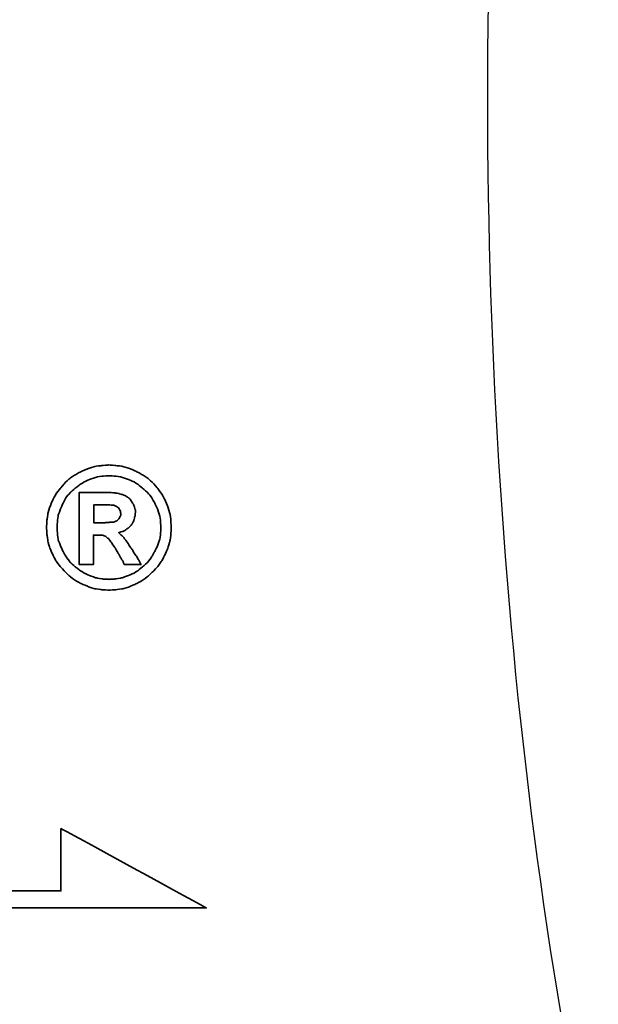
# Model space of a CAD drawing. Header units: millimetres. Extents: x 294 to 528, y 79 to 161.
# Tile 48 of 52: x 480.72 to 483.26, y 102.9 to 107.22. Entities that reach past the tile are written whole.
import ezdxf

# ---------------------------------------------------------------- set-up
doc = ezdxf.new("R2010")
doc.units = ezdxf.units.MM
doc.header["$LTSCALE"] = 0.1
for name, color, linetype in [('2', 7, 'CONTINUOUS'), ('DIM', 4, 'CONTINUOUS'), ('layer 1', 7, 'CONTINUOUS')]:
    doc.layers.add(name, color=color, linetype=linetype)

# ---------------------------------------------------------------- blocks, each defined once
blk = doc.blocks.new('TBI MOTION logo(完整正式版)')
at = {"layer": 'layer 1', "color": 22, "lineweight": 35}
for points, knots in [([(81.20634, 4.98624), (81.20634, 4.98624), (81.18649, 5.32862), (81.18649, 5.32862), (81.18649, 5.32862), (81.18649, 5.32862), (81.13886, 5.66206), (81.13886, 5.66206), (81.13886, 5.66206), (81.13886, 5.66206), (81.04359, 5.97764), (81.04359, 5.97764), (81.04359, 5.97764), (81.04359, 5.97764), (80.91061, 6.29124), (80.91061, 6.29124), (80.91061, 6.29124), (80.91061, 6.29124), (80.75778, 6.58697), (80.75778, 6.58697), (80.75778, 6.58697), (80.75778, 6.58697), (80.5593, 6.85294), (80.5593, 6.85294), (80.5593, 6.85294), (80.5593, 6.85294), (80.33105, 7.1189), (80.33105, 7.1189), (80.33105, 7.1189), (80.33105, 7.1189), (80.09287, 7.33921), (80.09287, 7.33921), (80.09287, 7.33921), (80.09287, 7.33921), (79.815, 7.51982), (79.815, 7.51982), (79.815, 7.51982), (79.815, 7.51982), (79.51133, 7.69051), (79.51133, 7.69051), (79.51133, 7.69051), (79.51133, 7.69051), (79.19773, 7.8235), (79.19773, 7.8235), (79.19773, 7.8235), (79.19773, 7.8235), (78.88215, 7.91877), (78.88215, 7.91877), (78.88215, 7.91877), (78.88215, 7.91877), (78.54871, 7.95846), (78.54871, 7.95846), (78.54871, 7.95846), (78.54871, 7.95846), (78.21526, 7.98625), (78.21526, 7.98625), (78.21526, 7.98625), (78.21526, 7.98625), (77.87388, 7.95846), (77.87388, 7.95846), (77.87388, 7.95846), (77.87388, 7.95846), (77.54044, 7.91877), (77.54044, 7.91877), (77.54044, 7.91877), (77.54044, 7.91877), (77.22485, 7.8235), (77.22485, 7.8235), (77.22485, 7.8235), (77.22485, 7.8235), (76.91027, 7.69051), (76.91027, 7.69051), (76.91027, 7.69051), (76.91027, 7.69051), (76.6056, 7.51982), (76.6056, 7.51982), (76.6056, 7.51982), (76.6056, 7.51982), (76.32972, 7.33921), (76.32972, 7.33921), (76.32972, 7.33921), (76.32972, 7.33921), (76.09154, 7.1189), (76.09154, 7.1189), (76.09154, 7.1189), (76.09154, 7.1189), (75.86329, 6.85294), (75.86329, 6.85294), (75.86329, 6.85294), (75.86329, 6.85294), (75.66382, 6.58697), (75.66382, 6.58697), (75.66382, 6.58697), (75.66382, 6.58697), (75.51099, 6.29124), (75.51099, 6.29124), (75.51099, 6.29124), (75.51099, 6.29124), (75.37702, 5.97764), (75.37702, 5.97764), (75.37702, 5.97764), (75.37702, 5.97764), (75.28175, 5.66206), (75.28175, 5.66206), (75.28175, 5.66206), (75.28175, 5.66206), (75.23411, 5.32862), (75.23411, 5.32862), (75.23411, 5.32862), (75.23411, 5.32862), (75.21625, 4.98624), (75.21625, 4.98624), (75.21625, 4.98624), (75.21625, 4.98624), (75.23411, 4.6528), (75.23411, 4.6528), (75.23411, 4.6528), (75.23411, 4.6528), (75.28175, 4.32035), (75.28175, 4.32035), (75.28175, 4.32035), (75.28175, 4.32035), (75.37702, 3.99583), (75.37702, 3.99583), (75.37702, 3.99583), (75.37702, 3.99583), (75.51099, 3.68224), (75.51099, 3.68224), (75.51099, 3.68224), (75.51099, 3.68224), (75.66382, 3.38749), (75.66382, 3.38749), (75.66382, 3.38749), (75.66382, 3.38749), (75.86329, 3.10963), (75.86329, 3.10963), (75.86329, 3.10963), (75.86329, 3.10963), (76.09154, 2.87145), (76.09154, 2.87145), (76.09154, 2.87145), (76.09154, 2.87145), (76.32972, 2.6432), (76.32972, 2.6432), (76.32972, 2.6432), (76.32972, 2.6432), (76.6056, 2.43381), (76.6056, 2.43381), (76.6056, 2.43381), (76.6056, 2.43381), (76.91027, 2.27205), (76.91027, 2.27205), (76.91027, 2.27205), (76.91027, 2.27205), (77.22485, 2.13906), (77.22485, 2.13906), (77.22485, 2.13906), (77.22485, 2.13906), (77.54044, 2.0438), (77.54044, 2.0438), (77.54044, 2.0438), (77.54044, 2.0438), (77.87388, 1.99616), (77.87388, 1.99616), (77.87388, 1.99616), (77.87388, 1.99616), (78.21526, 1.97631), (78.21526, 1.97631), (78.21526, 1.97631), (78.21526, 1.97631), (78.54871, 1.99616), (78.54871, 1.99616), (78.54871, 1.99616), (78.54871, 1.99616), (78.88215, 2.0438), (78.88215, 2.0438), (78.88215, 2.0438), (78.88215, 2.0438), (79.19773, 2.13906), (79.19773, 2.13906), (79.19773, 2.13906), (79.19773, 2.13906), (79.51133, 2.27205), (79.51133, 2.27205), (79.51133, 2.27205), (79.51133, 2.27205), (79.815, 2.43381), (79.815, 2.43381), (79.815, 2.43381), (79.815, 2.43381), (80.09287, 2.6432), (80.09287, 2.6432), (80.09287, 2.6432), (80.09287, 2.6432), (80.33105, 2.87145), (80.33105, 2.87145), (80.33105, 2.87145), (80.33105, 2.87145), (80.5593, 3.10963), (80.5593, 3.10963), (80.5593, 3.10963), (80.5593, 3.10963), (80.75778, 3.38749), (80.75778, 3.38749), (80.75778, 3.38749), (80.75778, 3.38749), (80.91061, 3.68224), (80.91061, 3.68224), (80.91061, 3.68224), (80.91061, 3.68224), (81.04359, 3.99583), (81.04359, 3.99583), (81.04359, 3.99583), (81.04359, 3.99583), (81.13886, 4.32035), (81.13886, 4.32035), (81.13886, 4.32035), (81.13886, 4.32035), (81.18649, 4.6528), (81.18649, 4.6528), (81.18649, 4.6528), (81.18649, 4.6528), (81.20634, 4.98624), (81.20634, 4.98624)], [0, 0, 0, 0, 0.01785714, 0.01785714, 0.01785714, 0.01785715, 0.03571429, 0.03571429, 0.03571429, 0.0357143, 0.05357143, 0.05357143, 0.05357143, 0.05357144, 0.07142857, 0.07142857, 0.07142857, 0.07142858, 0.08928571, 0.08928571, 0.08928571, 0.08928572, 0.10714286, 0.10714286, 0.10714286, 0.10714287, 0.125, 0.125, 0.125, 0.12500001, 0.14285714, 0.14285714, 0.14285714, 0.14285715, 0.16071429, 0.16071429, 0.16071429, 0.1607143, 0.17857143, 0.17857143, 0.17857143, 0.17857144, 0.19642857, 0.19642857, 0.19642857, 0.19642858, 0.21428571, 0.21428571, 0.21428571, 0.21428572, 0.23214286, 0.23214286, 0.23214286, 0.23214287, 0.25, 0.25, 0.25, 0.25000001, 0.26785714, 0.26785714, 0.26785714, 0.26785715, 0.28571429, 0.28571429, 0.28571429, 0.2857143, 0.30357143, 0.30357143, 0.30357143, 0.30357144, 0.32142857, 0.32142857, 0.32142857, 0.32142858, 0.33928571, 0.33928571, 0.33928571, 0.33928572, 0.35714286, 0.35714286, 0.35714286, 0.35714287, 0.375, 0.375, 0.375, 0.37500001, 0.39285714, 0.39285714, 0.39285714, 0.39285715, 0.41071429, 0.41071429, 0.41071429, 0.4107143, 0.42857143, 0.42857143, 0.42857143, 0.42857144, 0.44642857, 0.44642857, 0.44642857, 0.44642858, 0.46428571, 0.46428571, 0.46428571, 0.46428572, 0.48214286, 0.48214286, 0.48214286, 0.48214287, 0.5, 0.5, 0.5, 0.50000001, 0.51785714, 0.51785714, 0.51785714, 0.51785715, 0.53571429, 0.53571429, 0.53571429, 0.5357143, 0.55357143, 0.55357143, 0.55357143, 0.55357144, 0.57142857, 0.57142857, 0.57142857, 0.57142858, 0.58928571, 0.58928571, 0.58928571, 0.58928572, 0.60714286, 0.60714286, 0.60714286, 0.60714287, 0.625, 0.625, 0.625, 0.62500001, 0.64285714, 0.64285714, 0.64285714, 0.64285715, 0.66071429, 0.66071429, 0.66071429, 0.6607143, 0.67857143, 0.67857143, 0.67857143, 0.67857144, 0.69642857, 0.69642857, 0.69642857, 0.69642858, 0.71428571, 0.71428571, 0.71428571, 0.71428572, 0.73214286, 0.73214286, 0.73214286, 0.73214287, 0.75, 0.75, 0.75, 0.75000001, 0.76785714, 0.76785714, 0.76785714, 0.76785715, 0.78571429, 0.78571429, 0.78571429, 0.7857143, 0.80357143, 0.80357143, 0.80357143, 0.80357144, 0.82142857, 0.82142857, 0.82142857, 0.82142858, 0.83928571, 0.83928571, 0.83928571, 0.83928572, 0.85714286, 0.85714286, 0.85714286, 0.85714287, 0.875, 0.875, 0.875, 0.87500001, 0.89285714, 0.89285714, 0.89285714, 0.89285715, 0.91071429, 0.91071429, 0.91071429, 0.9107143, 0.92857143, 0.92857143, 0.92857143, 0.92857144, 0.94642857, 0.94642857, 0.94642857, 0.94642858, 0.96428571, 0.96428571, 0.96428571, 0.96428572, 0.98214286, 0.98214286, 0.98214286, 0.98214287, 1, 1, 1, 1]), ([(80.71014, 4.98624), (80.71014, 4.98624), (80.69129, 5.29091), (80.69129, 5.29091), (80.69129, 5.29091), (80.69129, 5.29091), (80.64464, 5.57672), (80.64464, 5.57672), (80.64464, 5.57672), (80.64464, 5.57672), (80.54937, 5.87245), (80.54937, 5.87245), (80.54937, 5.87245), (80.54937, 5.87245), (80.41639, 6.14833), (80.41639, 6.14833), (80.41639, 6.14833), (80.41639, 6.14833), (80.27349, 6.41429), (80.27349, 6.41429), (80.27349, 6.41429), (80.27349, 6.41429), (80.08295, 6.64255), (80.08295, 6.64255), (80.08295, 6.64255), (80.08295, 6.64255), (79.86264, 6.84301), (79.86264, 6.84301), (79.86264, 6.84301), (79.86264, 6.84301), (79.63439, 7.03355), (79.63439, 7.03355), (79.63439, 7.03355), (79.63439, 7.03355), (79.37835, 7.1963), (79.37835, 7.1963), (79.37835, 7.1963), (79.37835, 7.1963), (79.10246, 7.30944), (79.10246, 7.30944), (79.10246, 7.30944), (79.10246, 7.30944), (78.81665, 7.40471), (78.81665, 7.40471), (78.81665, 7.40471), (78.81665, 7.40471), (78.511, 7.45234), (78.511, 7.45234), (78.511, 7.45234), (78.511, 7.45234), (78.21526, 7.47219), (78.21526, 7.47219), (78.21526, 7.47219), (78.21526, 7.47219), (77.9106, 7.45234), (77.9106, 7.45234), (77.9106, 7.45234), (77.9106, 7.45234), (77.61685, 7.40471), (77.61685, 7.40471), (77.61685, 7.40471), (77.61685, 7.40471), (77.32012, 7.30944), (77.32012, 7.30944), (77.32012, 7.30944), (77.32012, 7.30944), (77.06309, 7.1963), (77.06309, 7.1963), (77.06309, 7.1963), (77.06309, 7.1963), (76.80606, 7.03355), (76.80606, 7.03355), (76.80606, 7.03355), (76.80606, 7.03355), (76.55797, 6.84301), (76.55797, 6.84301), (76.55797, 6.84301), (76.55797, 6.84301), (76.34063, 6.64255), (76.34063, 6.64255), (76.34063, 6.64255), (76.34063, 6.64255), (76.1491, 6.41429), (76.1491, 6.41429), (76.1491, 6.41429), (76.1491, 6.41429), (76.0062, 6.14833), (76.0062, 6.14833), (76.0062, 6.14833), (76.0062, 6.14833), (75.88314, 5.87245), (75.88314, 5.87245), (75.88314, 5.87245), (75.88314, 5.87245), (75.77794, 5.57672), (75.77794, 5.57672), (75.77794, 5.57672), (75.77794, 5.57672), (75.73924, 5.29091), (75.73924, 5.29091), (75.73924, 5.29091), (75.73924, 5.29091), (75.72039, 4.98624), (75.72039, 4.98624), (75.72039, 4.98624), (75.72039, 4.98624), (75.73924, 4.67165), (75.73924, 4.67165), (75.73924, 4.67165), (75.73924, 4.67165), (75.77794, 4.37791), (75.77794, 4.37791), (75.77794, 4.37791), (75.77794, 4.37791), (75.88314, 4.10102), (75.88314, 4.10102), (75.88314, 4.10102), (75.88314, 4.10102), (76.0062, 3.83407), (76.0062, 3.83407), (76.0062, 3.83407), (76.0062, 3.83407), (76.15902, 3.56811), (76.15902, 3.56811), (76.15902, 3.56811), (76.15902, 3.56811), (76.34063, 3.32001), (76.34063, 3.32001), (76.34063, 3.32001), (76.34063, 3.32001), (76.55797, 3.11955), (76.55797, 3.11955), (76.55797, 3.11955), (76.55797, 3.11955), (76.80606, 2.92901), (76.80606, 2.92901), (76.80606, 2.92901), (76.80606, 2.92901), (77.06309, 2.76725), (77.06309, 2.76725), (77.06309, 2.76725), (77.06309, 2.76725), (77.32012, 2.65412), (77.32012, 2.65412), (77.32012, 2.65412), (77.32012, 2.65412), (77.61685, 2.55786), (77.61685, 2.55786), (77.61685, 2.55786), (77.61685, 2.55786), (77.9106, 2.51022), (77.9106, 2.51022), (77.9106, 2.51022), (77.9106, 2.51022), (78.21526, 2.49137), (78.21526, 2.49137), (78.21526, 2.49137), (78.21526, 2.49137), (78.511, 2.51022), (78.511, 2.51022), (78.511, 2.51022), (78.511, 2.51022), (78.81665, 2.55786), (78.81665, 2.55786), (78.81665, 2.55786), (78.81665, 2.55786), (79.10246, 2.65412), (79.10246, 2.65412), (79.10246, 2.65412), (79.10246, 2.65412), (79.37835, 2.76725), (79.37835, 2.76725), (79.37835, 2.76725), (79.37835, 2.76725), (79.63439, 2.92901), (79.63439, 2.92901), (79.63439, 2.92901), (79.63439, 2.92901), (79.86264, 3.11955), (79.86264, 3.11955), (79.86264, 3.11955), (79.86264, 3.11955), (80.08295, 3.32001), (80.08295, 3.32001), (80.08295, 3.32001), (80.08295, 3.32001), (80.26356, 3.56811), (80.26356, 3.56811), (80.26356, 3.56811), (80.26356, 3.56811), (80.41639, 3.83407), (80.41639, 3.83407), (80.41639, 3.83407), (80.41639, 3.83407), (80.54937, 4.10102), (80.54937, 4.10102), (80.54937, 4.10102), (80.54937, 4.10102), (80.64464, 4.37791), (80.64464, 4.37791), (80.64464, 4.37791), (80.64464, 4.37791), (80.69129, 4.67165), (80.69129, 4.67165), (80.69129, 4.67165), (80.69129, 4.67165), (80.71014, 4.98624), (80.71014, 4.98624)], [0, 0, 0, 0, 0.01923077, 0.01923077, 0.01923077, 0.01923078, 0.03846154, 0.03846154, 0.03846154, 0.03846155, 0.05769231, 0.05769231, 0.05769231, 0.05769232, 0.07692308, 0.07692308, 0.07692308, 0.07692309, 0.09615385, 0.09615385, 0.09615385, 0.09615386, 0.11538462, 0.11538462, 0.11538462, 0.11538463, 0.13461538, 0.13461538, 0.13461538, 0.13461539, 0.15384615, 0.15384615, 0.15384615, 0.15384616, 0.17307692, 0.17307692, 0.17307692, 0.17307693, 0.19230769, 0.19230769, 0.19230769, 0.1923077, 0.21153846, 0.21153846, 0.21153846, 0.21153847, 0.23076923, 0.23076923, 0.23076923, 0.23076924, 0.25, 0.25, 0.25, 0.25000001, 0.26923077, 0.26923077, 0.26923077, 0.26923078, 0.28846154, 0.28846154, 0.28846154, 0.28846155, 0.30769231, 0.30769231, 0.30769231, 0.30769232, 0.32692308, 0.32692308, 0.32692308, 0.32692309, 0.34615385, 0.34615385, 0.34615385, 0.34615386, 0.36538462, 0.36538462, 0.36538462, 0.36538463, 0.38461538, 0.38461538, 0.38461538, 0.38461539, 0.40384615, 0.40384615, 0.40384615, 0.40384616, 0.42307692, 0.42307692, 0.42307692, 0.42307693, 0.44230769, 0.44230769, 0.44230769, 0.4423077, 0.46153846, 0.46153846, 0.46153846, 0.46153847, 0.48076923, 0.48076923, 0.48076923, 0.48076924, 0.5, 0.5, 0.5, 0.50000001, 0.51923077, 0.51923077, 0.51923077, 0.51923078, 0.53846154, 0.53846154, 0.53846154, 0.53846155, 0.55769231, 0.55769231, 0.55769231, 0.55769232, 0.57692308, 0.57692308, 0.57692308, 0.57692309, 0.59615385, 0.59615385, 0.59615385, 0.59615386, 0.61538462, 0.61538462, 0.61538462, 0.61538463, 0.63461538, 0.63461538, 0.63461538, 0.63461539, 0.65384615, 0.65384615, 0.65384615, 0.65384616, 0.67307692, 0.67307692, 0.67307692, 0.67307693, 0.69230769, 0.69230769, 0.69230769, 0.6923077, 0.71153846, 0.71153846, 0.71153846, 0.71153847, 0.73076923, 0.73076923, 0.73076923, 0.73076924, 0.75, 0.75, 0.75, 0.75000001, 0.76923077, 0.76923077, 0.76923077, 0.76923078, 0.78846154, 0.78846154, 0.78846154, 0.78846155, 0.80769231, 0.80769231, 0.80769231, 0.80769232, 0.82692308, 0.82692308, 0.82692308, 0.82692309, 0.84615385, 0.84615385, 0.84615385, 0.84615386, 0.86538462, 0.86538462, 0.86538462, 0.86538463, 0.88461538, 0.88461538, 0.88461538, 0.88461539, 0.90384615, 0.90384615, 0.90384615, 0.90384616, 0.92307692, 0.92307692, 0.92307692, 0.92307693, 0.94230769, 0.94230769, 0.94230769, 0.9423077, 0.96153846, 0.96153846, 0.96153846, 0.96153847, 0.98076923, 0.98076923, 0.98076923, 0.98076924, 1, 1, 1, 1]), ([(76.78721, 3.2823), (76.78721, 3.2823), (76.78721, 3.32001), (76.78721, 3.32001), (76.78721, 3.32001), (76.78721, 3.32001), (76.78721, 3.42422), (76.78721, 3.42422), (76.78721, 3.42422), (76.78721, 3.42422), (76.78721, 3.59689), (76.78721, 3.59689), (76.78721, 3.59689), (76.78721, 3.59689), (76.78721, 3.80529), (76.78721, 3.80529), (76.78721, 3.80529), (76.78721, 3.80529), (76.78721, 4.0524), (76.78721, 4.0524), (76.78721, 4.0524), (76.78721, 4.0524), (76.78721, 4.32035), (76.78721, 4.32035), (76.78721, 4.32035), (76.78721, 4.32035), (76.78721, 4.92868), (76.78721, 4.92868), (76.78721, 4.92868), (76.78721, 4.92868), (76.78721, 5.53801), (76.78721, 5.53801), (76.78721, 5.53801), (76.78721, 5.53801), (76.78721, 5.82482), (76.78721, 5.82482), (76.78721, 5.82482), (76.78721, 5.82482), (76.78721, 6.07291), (76.78721, 6.07291), (76.78721, 6.07291), (76.78721, 6.07291), (76.78721, 6.30017), (76.78721, 6.30017), (76.78721, 6.30017), (76.78721, 6.30017), (76.78721, 6.45399), (76.78721, 6.45399), (76.78721, 6.45399), (76.78721, 6.45399), (76.78721, 6.5572), (76.78721, 6.5572), (76.78721, 6.5572), (76.78721, 6.5572), (76.78721, 6.59689), (76.78721, 6.59689), (76.78721, 6.59689), (76.78721, 6.59689), (76.78721, 6.67232), (76.78721, 6.67232), (76.78721, 6.67232), (76.78721, 6.67232), (76.8537, 6.67232), (76.8537, 6.67232), (76.8537, 6.67232), (76.8537, 6.67232), (76.87355, 6.67232), (76.87355, 6.67232), (76.87355, 6.67232), (76.87355, 6.67232), (76.91027, 6.67232), (76.91027, 6.67232), (76.91027, 6.67232), (76.91027, 6.67232), (77.04424, 6.67232), (77.04424, 6.67232), (77.04424, 6.67232), (77.04424, 6.67232), (77.22485, 6.67232), (77.22485, 6.67232), (77.22485, 6.67232), (77.22485, 6.67232), (77.43524, 6.67232), (77.43524, 6.67232), (77.43524, 6.67232), (77.43524, 6.67232), (77.65357, 6.67232), (77.65357, 6.67232), (77.65357, 6.67232), (77.65357, 6.67232), (77.82625, 6.67232), (77.82625, 6.67232), (77.82625, 6.67232), (77.82625, 6.67232), (77.94037, 6.67232), (77.94037, 6.67232), (77.94037, 6.67232), (77.94037, 6.67232), (77.97709, 6.67232), (77.97709, 6.67232), (77.97709, 6.67232), (77.97709, 6.67232), (77.99694, 6.67232), (77.99694, 6.67232), (77.99694, 6.67232), (77.99694, 6.67232), (78.00686, 6.67232), (78.00686, 6.67232), (78.00686, 6.67232), (78.00686, 6.67232), (78.28275, 6.6624), (78.28275, 6.6624), (78.28275, 6.6624), (78.28275, 6.6624), (78.50107, 6.64255), (78.50107, 6.64255), (78.50107, 6.64255), (78.50107, 6.64255), (78.511, 6.64255), (78.511, 6.64255), (78.511, 6.64255), (78.511, 6.64255), (78.70154, 6.61476), (78.70154, 6.61476), (78.70154, 6.61476), (78.70154, 6.61476), (78.70154, 6.60483), (78.70154, 6.60483), (78.70154, 6.60483), (78.70154, 6.60483), (78.86429, 6.56713), (78.86429, 6.56713), (78.86429, 6.56713), (78.86429, 6.56713), (78.87223, 6.56713), (78.87223, 6.56713), (78.87223, 6.56713), (78.87223, 6.56713), (78.99727, 6.51056), (78.99727, 6.51056), (78.99727, 6.51056), (78.99727, 6.51056), (79.00719, 6.51056), (79.00719, 6.51056), (79.00719, 6.51056), (79.00719, 6.51056), (79.00719, 6.50162), (79.00719, 6.50162), (79.00719, 6.50162), (79.00719, 6.50162), (79.1104, 6.43415), (79.1104, 6.43415), (79.1104, 6.43415), (79.1104, 6.43415), (79.12132, 6.43415), (79.12132, 6.43415), (79.12132, 6.43415), (79.12132, 6.43415), (79.22552, 6.34781), (79.22552, 6.34781), (79.22552, 6.34781), (79.22552, 6.34781), (79.23544, 6.33888), (79.23544, 6.33888), (79.23544, 6.33888), (79.23544, 6.33888), (79.23544, 6.32895), (79.23544, 6.32895), (79.23544, 6.32895), (79.23544, 6.32895), (79.31087, 6.21483), (79.31087, 6.21483), (79.31087, 6.21483), (79.31087, 6.21483), (79.38629, 6.1007), (79.38629, 6.1007), (79.38629, 6.1007), (79.38629, 6.1007), (79.3972, 6.1007), (79.3972, 6.1007), (79.3972, 6.1007), (79.3972, 6.1007), (79.3972, 6.09078), (79.3972, 6.09078), (79.3972, 6.09078), (79.3972, 6.09078), (79.43392, 5.97764), (79.43392, 5.97764), (79.43392, 5.97764), (79.43392, 5.97764), (79.43392, 5.96772), (79.43392, 5.96772), (79.43392, 5.96772), (79.43392, 5.96772), (79.47362, 5.83474), (79.47362, 5.83474), (79.47362, 5.83474), (79.47362, 5.83474), (79.48156, 5.82482), (79.48156, 5.82482), (79.48156, 5.82482), (79.48156, 5.82482), (79.48156, 5.69977), (79.48156, 5.69977), (79.48156, 5.69977), (79.48156, 5.69977), (79.48156, 5.69183), (79.48156, 5.69183), (79.48156, 5.69183), (79.48156, 5.69183), (79.4637, 5.51915), (79.4637, 5.51915), (79.4637, 5.51915), (79.4637, 5.51915), (79.4637, 5.51122), (79.4637, 5.51122), (79.4637, 5.51122), (79.4637, 5.51122), (79.45377, 5.51122), (79.45377, 5.51122), (79.45377, 5.51122), (79.45377, 5.51122), (79.41507, 5.34847), (79.41507, 5.34847), (79.41507, 5.34847), (79.41507, 5.34847), (79.41507, 5.33854), (79.41507, 5.33854), (79.41507, 5.33854), (79.41507, 5.33854), (79.41507, 5.32862), (79.41507, 5.32862), (79.41507, 5.32862), (79.41507, 5.32862), (79.33865, 5.16785), (79.33865, 5.16785), (79.33865, 5.16785), (79.33865, 5.16785), (79.33071, 5.15693), (79.33071, 5.15693), (79.33071, 5.15693), (79.33071, 5.15693), (79.2156, 5.02495), (79.2156, 5.02495), (79.2156, 5.02495), (79.2156, 5.02495), (79.20567, 5.01502), (79.20567, 5.01502), (79.20567, 5.01502), (79.20567, 5.01502), (79.05483, 4.89991), (79.05483, 4.89991), (79.05483, 4.89991), (79.05483, 4.89991), (79.04491, 4.89197), (79.04491, 4.89197), (79.04491, 4.89197), (79.04491, 4.89197), (78.89208, 4.7967), (78.89208, 4.7967), (78.89208, 4.7967), (78.89208, 4.7967), (78.88215, 4.7967), (78.88215, 4.7967), (78.88215, 4.7967), (78.88215, 4.7967), (78.69161, 4.73913), (78.69161, 4.73913), (78.69161, 4.73913), (78.69161, 4.73913), (78.68169, 4.73913), (78.68169, 4.73913), (78.68169, 4.73913), (78.68169, 4.73913), (78.68169, 4.72921), (78.68169, 4.72921), (78.68169, 4.72921), (78.68169, 4.72921), (78.78688, 4.63394), (78.78688, 4.63394), (78.78688, 4.63394), (78.78688, 4.63394), (78.902, 4.52875), (78.902, 4.52875), (78.902, 4.52875), (78.902, 4.52875), (78.91093, 4.52081), (78.91093, 4.52081), (78.91093, 4.52081), (78.91093, 4.52081), (79.02506, 4.36798), (79.02506, 4.36798), (79.02506, 4.36798), (79.02506, 4.36798), (79.1501, 4.1953), (79.1501, 4.1953), (79.1501, 4.1953), (79.1501, 4.1953), (79.1501, 4.18736), (79.1501, 4.18736), (79.1501, 4.18736), (79.1501, 4.18736), (79.29201, 3.96705), (79.29201, 3.96705), (79.29201, 3.96705), (79.29201, 3.96705), (79.31087, 3.93828), (79.31087, 3.93828), (79.31087, 3.93828), (79.31087, 3.93828), (79.32079, 3.93828), (79.32079, 3.93828), (79.32079, 3.93828), (79.32079, 3.93828), (79.3585, 3.87178), (79.3585, 3.87178), (79.3585, 3.87178), (79.3585, 3.87178), (79.50141, 3.64353), (79.50141, 3.64353), (79.50141, 3.64353), (79.50141, 3.64353), (79.51133, 3.64353), (79.51133, 3.64353), (79.51133, 3.64353), (79.51133, 3.64353), (79.64431, 3.41528), (79.64431, 3.41528), (79.64431, 3.41528), (79.64431, 3.41528), (79.68202, 3.3478), (79.68202, 3.3478), (79.68202, 3.3478), (79.68202, 3.3478), (79.70187, 3.31009), (79.70187, 3.31009), (79.70187, 3.31009), (79.70187, 3.31009), (79.7495, 3.2049), (79.7495, 3.2049), (79.7495, 3.2049), (79.7495, 3.2049), (79.64431, 3.2049), (79.64431, 3.2049), (79.64431, 3.2049), (79.64431, 3.2049), (79.62546, 3.2049), (79.62546, 3.2049), (79.62546, 3.2049), (79.62546, 3.2049), (79.53912, 3.2049), (79.53912, 3.2049), (79.53912, 3.2049), (79.53912, 3.2049), (79.31087, 3.2049), (79.31087, 3.2049), (79.31087, 3.2049), (79.31087, 3.2049), (79.08262, 3.2049), (79.08262, 3.2049), (79.08262, 3.2049), (79.08262, 3.2049), (79.00719, 3.2049), (79.00719, 3.2049), (79.00719, 3.2049), (79.00719, 3.2049), (78.98735, 3.2049), (78.98735, 3.2049), (78.98735, 3.2049), (78.98735, 3.2049), (78.94964, 3.2049), (78.94964, 3.2049), (78.94964, 3.2049), (78.94964, 3.2049), (78.92979, 3.24459), (78.92979, 3.24459), (78.92979, 3.24459), (78.92979, 3.24459), (78.91093, 3.2823), (78.91093, 3.2823), (78.91093, 3.2823), (78.91093, 3.2823), (78.91093, 3.29223), (78.91093, 3.29223), (78.91093, 3.29223), (78.91093, 3.29223), (78.89208, 3.3478), (78.89208, 3.3478), (78.89208, 3.3478), (78.89208, 3.3478), (78.78688, 3.52048), (78.78688, 3.52048), (78.78688, 3.52048), (78.78688, 3.52048), (78.69161, 3.7001), (78.69161, 3.7001), (78.69161, 3.7001), (78.69161, 3.7001), (78.6539, 3.7388), (78.6539, 3.7388), (78.6539, 3.7388), (78.6539, 3.7388), (78.64398, 3.74873), (78.64398, 3.74873), (78.64398, 3.74873), (78.64398, 3.74873), (78.64398, 3.75766), (78.64398, 3.75766), (78.64398, 3.75766), (78.64398, 3.75766), (78.63405, 3.78644), (78.63405, 3.78644), (78.63405, 3.78644), (78.63405, 3.78644), (78.48321, 4.04347), (78.48321, 4.04347), (78.48321, 4.04347), (78.48321, 4.04347), (78.33038, 4.2618), (78.33038, 4.2618), (78.33038, 4.2618), (78.33038, 4.2618), (78.20732, 4.43447), (78.20732, 4.43447), (78.20732, 4.43447), (78.20732, 4.43447), (78.09221, 4.52081), (78.09221, 4.52081), (78.09221, 4.52081), (78.09221, 4.52081), (78.02472, 4.56845), (78.02472, 4.56845), (78.02472, 4.56845), (78.02472, 4.56845), (77.9493, 4.60616), (77.9493, 4.60616), (77.9493, 4.60616), (77.9493, 4.60616), (77.8451, 4.61608), (77.8451, 4.61608), (77.8451, 4.61608), (77.8451, 4.61608), (77.71113, 4.61608), (77.71113, 4.61608), (77.71113, 4.61608), (77.71113, 4.61608), (77.69128, 4.61608), (77.69128, 4.61608), (77.69128, 4.61608), (77.69128, 4.61608), (77.67342, 4.61608), (77.67342, 4.61608), (77.67342, 4.61608), (77.67342, 4.61608), (77.5583, 4.61608), (77.5583, 4.61608), (77.5583, 4.61608), (77.5583, 4.61608), (77.46303, 4.61608), (77.46303, 4.61608), (77.46303, 4.61608), (77.46303, 4.61608), (77.46303, 4.54761), (77.46303, 4.54761), (77.46303, 4.54761), (77.46303, 4.54761), (77.46303, 4.47318), (77.46303, 4.47318), (77.46303, 4.47318), (77.46303, 4.47318), (77.46303, 4.24294), (77.46303, 4.24294), (77.46303, 4.24294), (77.46303, 4.24294), (77.46303, 3.99583), (77.46303, 3.99583), (77.46303, 3.99583), (77.46303, 3.99583), (77.46303, 3.72888), (77.46303, 3.72888), (77.46303, 3.72888), (77.46303, 3.72888), (77.46303, 3.51055), (77.46303, 3.51055), (77.46303, 3.51055), (77.46303, 3.51055), (77.46303, 3.42422), (77.46303, 3.42422), (77.46303, 3.42422), (77.46303, 3.42422), (77.46303, 3.35773), (77.46303, 3.35773), (77.46303, 3.35773), (77.46303, 3.35773), (77.46303, 3.30017), (77.46303, 3.30017), (77.46303, 3.30017), (77.46303, 3.30017), (77.46303, 3.2823), (77.46303, 3.2823), (77.46303, 3.2823), (77.46303, 3.2823), (77.46303, 3.2049), (77.46303, 3.2049), (77.46303, 3.2049), (77.46303, 3.2049), (77.39753, 3.2049), (77.39753, 3.2049), (77.39753, 3.2049), (77.39753, 3.2049), (77.37768, 3.2049), (77.37768, 3.2049), (77.37768, 3.2049), (77.37768, 3.2049), (77.32012, 3.2049), (77.32012, 3.2049), (77.32012, 3.2049), (77.32012, 3.2049), (77.12165, 3.2049), (77.12165, 3.2049), (77.12165, 3.2049), (77.12165, 3.2049), (76.94897, 3.2049), (76.94897, 3.2049), (76.94897, 3.2049), (76.94897, 3.2049), (76.8924, 3.2049), (76.8924, 3.2049), (76.8924, 3.2049), (76.8924, 3.2049), (76.8537, 3.2049), (76.8537, 3.2049), (76.8537, 3.2049), (76.8537, 3.2049), (76.78721, 3.2049), (76.78721, 3.2049), (76.78721, 3.2049), (76.78721, 3.2049), (76.78721, 3.2823), (76.78721, 3.2823)], [0, 0, 0, 0, 0.00740741, 0.00740741, 0.00740741, 0.00740742, 0.01481481, 0.01481481, 0.01481481, 0.01481482, 0.02222222, 0.02222222, 0.02222222, 0.02222223, 0.02962963, 0.02962963, 0.02962963, 0.02962964, 0.03703704, 0.03703704, 0.03703704, 0.03703705, 0.04444444, 0.04444444, 0.04444444, 0.04444445, 0.05185185, 0.05185185, 0.05185185, 0.05185186, 0.05925926, 0.05925926, 0.05925926, 0.05925927, 0.06666667, 0.06666667, 0.06666667, 0.06666668, 0.07407407, 0.07407407, 0.07407407, 0.07407408, 0.08148148, 0.08148148, 0.08148148, 0.08148149, 0.08888889, 0.08888889, 0.08888889, 0.0888889, 0.0962963, 0.0962963, 0.0962963, 0.09629631, 0.1037037, 0.1037037, 0.1037037, 0.10370371, 0.11111111, 0.11111111, 0.11111111, 0.11111112, 0.11851852, 0.11851852, 0.11851852, 0.11851853, 0.12592593, 0.12592593, 0.12592593, 0.12592594, 0.13333333, 0.13333333, 0.13333333, 0.13333334, 0.14074074, 0.14074074, 0.14074074, 0.14074075, 0.14814815, 0.14814815, 0.14814815, 0.14814816, 0.15555556, 0.15555556, 0.15555556, 0.15555557, 0.16296296, 0.16296296, 0.16296296, 0.16296297, 0.17037037, 0.17037037, 0.17037037, 0.17037038, 0.17777778, 0.17777778, 0.17777778, 0.17777779, 0.18518519, 0.18518519, 0.18518519, 0.1851852, 0.19259259, 0.19259259, 0.19259259, 0.1925926, 0.2, 0.2, 0.2, 0.20000001, 0.20740741, 0.20740741, 0.20740741, 0.20740742, 0.21481481, 0.21481481, 0.21481481, 0.21481482, 0.22222222, 0.22222222, 0.22222222, 0.22222223, 0.22962963, 0.22962963, 0.22962963, 0.22962964, 0.23703704, 0.23703704, 0.23703704, 0.23703705, 0.24444444, 0.24444444, 0.24444444, 0.24444445, 0.25185185, 0.25185185, 0.25185185, 0.25185186, 0.25925926, 0.25925926, 0.25925926, 0.25925927, 0.26666667, 0.26666667, 0.26666667, 0.26666668, 0.27407407, 0.27407407, 0.27407407, 0.27407408, 0.28148148, 0.28148148, 0.28148148, 0.28148149, 0.28888889, 0.28888889, 0.28888889, 0.2888889, 0.2962963, 0.2962963, 0.2962963, 0.29629631, 0.3037037, 0.3037037, 0.3037037, 0.30370371, 0.31111111, 0.31111111, 0.31111111, 0.31111112, 0.31851852, 0.31851852, 0.31851852, 0.31851853, 0.32592593, 0.32592593, 0.32592593, 0.32592594, 0.33333333, 0.33333333, 0.33333333, 0.33333334, 0.34074074, 0.34074074, 0.34074074, 0.34074075, 0.34814815, 0.34814815, 0.34814815, 0.34814816, 0.35555556, 0.35555556, 0.35555556, 0.35555557, 0.36296296, 0.36296296, 0.36296296, 0.36296297, 0.37037037, 0.37037037, 0.37037037, 0.37037038, 0.37777778, 0.37777778, 0.37777778, 0.37777779, 0.38518519, 0.38518519, 0.38518519, 0.3851852, 0.39259259, 0.39259259, 0.39259259, 0.3925926, 0.4, 0.4, 0.4, 0.40000001, 0.40740741, 0.40740741, 0.40740741, 0.40740742, 0.41481481, 0.41481481, 0.41481481, 0.41481482, 0.42222222, 0.42222222, 0.42222222, 0.42222223, 0.42962963, 0.42962963, 0.42962963, 0.42962964, 0.43703704, 0.43703704, 0.43703704, 0.43703705, 0.44444444, 0.44444444, 0.44444444, 0.44444445, 0.45185185, 0.45185185, 0.45185185, 0.45185186, 0.45925926, 0.45925926, 0.45925926, 0.45925927, 0.46666667, 0.46666667, 0.46666667, 0.46666668, 0.47407407, 0.47407407, 0.47407407, 0.47407408, 0.48148148, 0.48148148, 0.48148148, 0.48148149, 0.48888889, 0.48888889, 0.48888889, 0.4888889, 0.4962963, 0.4962963, 0.4962963, 0.49629631, 0.5037037, 0.5037037, 0.5037037, 0.50370371, 0.51111111, 0.51111111, 0.51111111, 0.51111112, 0.51851852, 0.51851852, 0.51851852, 0.51851853, 0.52592593, 0.52592593, 0.52592593, 0.52592594, 0.53333333, 0.53333333, 0.53333333, 0.53333334, 0.54074074, 0.54074074, 0.54074074, 0.54074075, 0.54814815, 0.54814815, 0.54814815, 0.54814816, 0.55555556, 0.55555556, 0.55555556, 0.55555557, 0.56296296, 0.56296296, 0.56296296, 0.56296297, 0.57037037, 0.57037037, 0.57037037, 0.57037038, 0.57777778, 0.57777778, 0.57777778, 0.57777779, 0.58518519, 0.58518519, 0.58518519, 0.5851852, 0.59259259, 0.59259259, 0.59259259, 0.5925926, 0.6, 0.6, 0.6, 0.60000001, 0.60740741, 0.60740741, 0.60740741, 0.60740742, 0.61481481, 0.61481481, 0.61481481, 0.61481482, 0.62222222, 0.62222222, 0.62222222, 0.62222223, 0.62962963, 0.62962963, 0.62962963, 0.62962964, 0.63703704, 0.63703704, 0.63703704, 0.63703705, 0.64444444, 0.64444444, 0.64444444, 0.64444445, 0.65185185, 0.65185185, 0.65185185, 0.65185186, 0.65925926, 0.65925926, 0.65925926, 0.65925927, 0.66666667, 0.66666667, 0.66666667, 0.66666668, 0.67407407, 0.67407407, 0.67407407, 0.67407408, 0.68148148, 0.68148148, 0.68148148, 0.68148149, 0.68888889, 0.68888889, 0.68888889, 0.6888889, 0.6962963, 0.6962963, 0.6962963, 0.69629631, 0.7037037, 0.7037037, 0.7037037, 0.70370371, 0.71111111, 0.71111111, 0.71111111, 0.71111112, 0.71851852, 0.71851852, 0.71851852, 0.71851853, 0.72592593, 0.72592593, 0.72592593, 0.72592594, 0.73333333, 0.73333333, 0.73333333, 0.73333334, 0.74074074, 0.74074074, 0.74074074, 0.74074075, 0.74814815, 0.74814815, 0.74814815, 0.74814816, 0.75555556, 0.75555556, 0.75555556, 0.75555557, 0.76296296, 0.76296296, 0.76296296, 0.76296297, 0.77037037, 0.77037037, 0.77037037, 0.77037038, 0.77777778, 0.77777778, 0.77777778, 0.77777779, 0.78518519, 0.78518519, 0.78518519, 0.7851852, 0.79259259, 0.79259259, 0.79259259, 0.7925926, 0.8, 0.8, 0.8, 0.80000001, 0.80740741, 0.80740741, 0.80740741, 0.80740742, 0.81481481, 0.81481481, 0.81481481, 0.81481482, 0.82222222, 0.82222222, 0.82222222, 0.82222223, 0.82962963, 0.82962963, 0.82962963, 0.82962964, 0.83703704, 0.83703704, 0.83703704, 0.83703705, 0.84444444, 0.84444444, 0.84444444, 0.84444445, 0.85185185, 0.85185185, 0.85185185, 0.85185186, 0.85925926, 0.85925926, 0.85925926, 0.85925927, 0.86666667, 0.86666667, 0.86666667, 0.86666668, 0.87407407, 0.87407407, 0.87407407, 0.87407408, 0.88148148, 0.88148148, 0.88148148, 0.88148149, 0.88888889, 0.88888889, 0.88888889, 0.8888889, 0.8962963, 0.8962963, 0.8962963, 0.89629631, 0.9037037, 0.9037037, 0.9037037, 0.90370371, 0.91111111, 0.91111111, 0.91111111, 0.91111112, 0.91851852, 0.91851852, 0.91851852, 0.91851853, 0.92592593, 0.92592593, 0.92592593, 0.92592594, 0.93333333, 0.93333333, 0.93333333, 0.93333334, 0.94074074, 0.94074074, 0.94074074, 0.94074075, 0.94814815, 0.94814815, 0.94814815, 0.94814816, 0.95555556, 0.95555556, 0.95555556, 0.95555557, 0.96296296, 0.96296296, 0.96296296, 0.96296297, 0.97037037, 0.97037037, 0.97037037, 0.97037038, 0.97777778, 0.97777778, 0.97777778, 0.97777779, 0.98518519, 0.98518519, 0.98518519, 0.9851852, 0.99259259, 0.99259259, 0.99259259, 0.9925926, 1, 1, 1, 1]), ([(77.48288, 6.07291), (77.48288, 6.07291), (77.48288, 5.99551), (77.48288, 5.99551), (77.48288, 5.99551), (77.48288, 5.99551), (77.48288, 5.82482), (77.48288, 5.82482), (77.48288, 5.82482), (77.48288, 5.82482), (77.48288, 5.63328), (77.48288, 5.63328), (77.48288, 5.63328), (77.48288, 5.63328), (77.48288, 5.46358), (77.48288, 5.46358), (77.48288, 5.46358), (77.48288, 5.46358), (77.48288, 5.29091), (77.48288, 5.29091), (77.48288, 5.29091), (77.48288, 5.29091), (77.48288, 5.21449), (77.48288, 5.21449), (77.48288, 5.21449), (77.48288, 5.21449), (77.50074, 5.21449), (77.50074, 5.21449), (77.50074, 5.21449), (77.50074, 5.21449), (77.71113, 5.21449), (77.71113, 5.21449), (77.71113, 5.21449), (77.71113, 5.21449), (77.94037, 5.21449), (77.94037, 5.21449), (77.94037, 5.21449), (77.94037, 5.21449), (78.01579, 5.21449), (78.01579, 5.21449), (78.01579, 5.21449), (78.01579, 5.21449), (78.03465, 5.21449), (78.03465, 5.21449), (78.03465, 5.21449), (78.03465, 5.21449), (78.2629, 5.23335), (78.2629, 5.23335), (78.2629, 5.23335), (78.2629, 5.23335), (78.42565, 5.24327), (78.42565, 5.24327), (78.42565, 5.24327), (78.42565, 5.24327), (78.54871, 5.28098), (78.54871, 5.28098), (78.54871, 5.28098), (78.54871, 5.28098), (78.62611, 5.32862), (78.62611, 5.32862), (78.62611, 5.32862), (78.62611, 5.32862), (78.69161, 5.40503), (78.69161, 5.40503), (78.69161, 5.40503), (78.69161, 5.40503), (78.73925, 5.48145), (78.73925, 5.48145), (78.73925, 5.48145), (78.73925, 5.48145), (78.77696, 5.55885), (78.77696, 5.55885), (78.77696, 5.55885), (78.77696, 5.55885), (78.77696, 5.65214), (78.77696, 5.65214), (78.77696, 5.65214), (78.77696, 5.65214), (78.76902, 5.76726), (78.76902, 5.76726), (78.76902, 5.76726), (78.76902, 5.76726), (78.71146, 5.87245), (78.71146, 5.87245), (78.71146, 5.87245), (78.71146, 5.87245), (78.62611, 5.96772), (78.62611, 5.96772), (78.62611, 5.96772), (78.62611, 5.96772), (78.511, 6.02528), (78.511, 6.02528), (78.511, 6.02528), (78.511, 6.02528), (78.44451, 6.05306), (78.44451, 6.05306), (78.44451, 6.05306), (78.44451, 6.05306), (78.32046, 6.06299), (78.32046, 6.06299), (78.32046, 6.06299), (78.32046, 6.06299), (78.18748, 6.07291), (78.18748, 6.07291), (78.18748, 6.07291), (78.18748, 6.07291), (77.99694, 6.07291), (77.99694, 6.07291), (77.99694, 6.07291), (77.99694, 6.07291), (77.97709, 6.07291), (77.97709, 6.07291), (77.97709, 6.07291), (77.97709, 6.07291), (77.90167, 6.07291), (77.90167, 6.07291), (77.90167, 6.07291), (77.90167, 6.07291), (77.69128, 6.07291), (77.69128, 6.07291), (77.69128, 6.07291), (77.69128, 6.07291), (77.50074, 6.07291), (77.50074, 6.07291), (77.50074, 6.07291), (77.50074, 6.07291), (77.48288, 6.07291), (77.48288, 6.07291)], [0, 0, 0, 0, 0.03125, 0.03125, 0.03125, 0.03125001, 0.0625, 0.0625, 0.0625, 0.06250001, 0.09375, 0.09375, 0.09375, 0.09375001, 0.125, 0.125, 0.125, 0.12500001, 0.15625, 0.15625, 0.15625, 0.15625001, 0.1875, 0.1875, 0.1875, 0.18750001, 0.21875, 0.21875, 0.21875, 0.21875001, 0.25, 0.25, 0.25, 0.25000001, 0.28125, 0.28125, 0.28125, 0.28125001, 0.3125, 0.3125, 0.3125, 0.31250001, 0.34375, 0.34375, 0.34375, 0.34375001, 0.375, 0.375, 0.375, 0.37500001, 0.40625, 0.40625, 0.40625, 0.40625001, 0.4375, 0.4375, 0.4375, 0.43750001, 0.46875, 0.46875, 0.46875, 0.46875001, 0.5, 0.5, 0.5, 0.50000001, 0.53125, 0.53125, 0.53125, 0.53125001, 0.5625, 0.5625, 0.5625, 0.56250001, 0.59375, 0.59375, 0.59375, 0.59375001, 0.625, 0.625, 0.625, 0.62500001, 0.65625, 0.65625, 0.65625, 0.65625001, 0.6875, 0.6875, 0.6875, 0.68750001, 0.71875, 0.71875, 0.71875, 0.71875001, 0.75, 0.75, 0.75, 0.75000001, 0.78125, 0.78125, 0.78125, 0.78125001, 0.8125, 0.8125, 0.8125, 0.81250001, 0.84375, 0.84375, 0.84375, 0.84375001, 0.875, 0.875, 0.875, 0.87500001, 0.90625, 0.90625, 0.90625, 0.90625001, 0.9375, 0.9375, 0.9375, 0.93750001, 0.96875, 0.96875, 0.96875, 0.96875001, 1, 1, 1, 1]), ([(75.90875, -9.47875), (75.90875, -9.47875), (75.90875, -12.28625), (75.90875, -12.28625), (75.90875, -12.28625), (75.90875, -12.28625), (75.90875, -12.47875), (75.90875, -12.47875), (75.90875, -12.47875), (75.90875, -12.47875), (75.71625, -12.47875), (75.71625, -12.47875), (75.71625, -12.47875), (75.71625, -12.47875), (-88.32875, -12.47875), (-88.32875, -12.47875), (-88.32875, -12.47875), (-88.32875, -12.47875), (-88.32875, -13.29375), (-88.32875, -13.29375), (-88.32875, -13.29375), (-88.32875, -13.29375), (82.89125, -13.29375), (82.89125, -13.29375), (82.89125, -13.29375), (82.89125, -13.29375), (75.90875, -9.47875), (75.90875, -9.47875)], [0, 0, 0, 0, 0.14285714, 0.14285714, 0.14285714, 0.14285715, 0.28571429, 0.28571429, 0.28571429, 0.2857143, 0.42857143, 0.42857143, 0.42857143, 0.42857144, 0.57142857, 0.57142857, 0.57142857, 0.57142858, 0.71428571, 0.71428571, 0.71428571, 0.71428572, 0.85714286, 0.85714286, 0.85714286, 0.85714287, 1, 1, 1, 1])]:
    blk.add_open_spline(points, degree=3, knots=knots, dxfattribs=at)

msp = doc.modelspace()

# ---------------------------------------------------------------- linework, layer by layer
at = {"layer": '2', "color": 0, "linetype": 'Continuous'}
msp.add_ellipse((486.2743, 106.8815), major_axis=(0, 9.6162), ratio=0.36397, start_param=1.394235, end_param=2.104118, dxfattribs=at)

# ---------------------------------------------------------------- block references
at = {"layer": 'DIM', "color": 7, "xscale": 0.0912171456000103, "yscale": 0.0912171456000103, "zscale": 0.0912171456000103}
msp.add_blockref('TBI MOTION logo(完整正式版)', (473.9814, 104.5362), dxfattribs=at)

doc.saveas('drawing.dxf')
